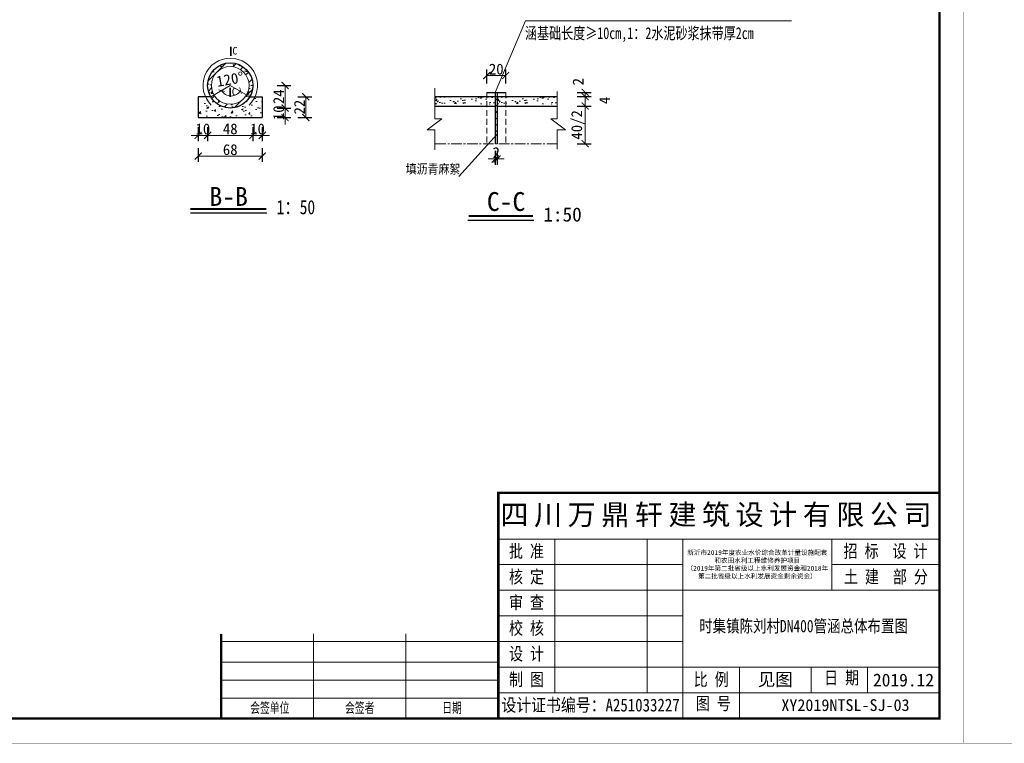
# Model space of a CAD drawing. Extents: x 36231 to 595326, y 3059 to 3871788.
# Tile 61 of 143: x 585222 to 585431, y 3864446 to 3864600. Entities that reach past the tile are written whole.
import ezdxf
from ezdxf.enums import TextEntityAlignment as Align

# ---------------------------------------------------------------- set-up
doc = ezdxf.new("R2010")
doc.units = 0
doc.header["$PDMODE"] = 32
doc.header["$PDSIZE"] = 0.2
doc.linetypes.add('CENTER2', pattern=[1.125, 0.75, -0.125, 0.125, -0.125])
doc.linetypes.add('HIDDEN', pattern=[0.375, 0.25, -0.125])
doc.layers.get('0').update_dxf_attribs({"linetype": 'CONTINUOUS'})
doc.layers.get('Defpoints').update_dxf_attribs({"linetype": 'CONTINUOUS'})
for name, color, linetype, lineweight in [('0.09标注线', 3, 'CONTINUOUS', 9), ('0.13填充', 8, 'CONTINUOUS', 9), ('0.13文字', 3, 'CONTINUOUS', 13), ('0.30粗蓝', 4, 'CONTINUOUS', 30), ('中心线', 1, 'CENTER2', 20), ('图框１', 5, 'CONTINUOUS', 60), ('文字', 7, 'CONTINUOUS', 15), ('文字层', 7, 'CONTINUOUS', 15), ('粗线', 7, 'CONTINUOUS', 35), ('细线', 7, 'CONTINUOUS', 15), ('虚线', 251, 'HIDDEN', 15)]:
    doc.layers.add(name, color=color, linetype=linetype, lineweight=lineweight)
doc.layers.add('尺寸线', color=3, linetype='CONTINUOUS')
doc.styles.add('-仿宋_GB2312', font='仿宋_GB2312_0.ttf')
doc.styles.add('LYJFS', font='times.ttf', dxfattribs={"width": 0.7})
doc.styles.add('图框', font='仿宋_GB2312_0.ttf', dxfattribs={"width": 0.8})
doc.dimstyles.new('副本 (2) STANDARD', dxfattribs={"dimscale": 0, "dimtxt": 2.3, "dimasz": 1.5, "dimexe": 1.25, "dimexo": 1.5, "dimgap": 0.2, "dimtad": 1, "dimdec": 1, "dimzin": 0, "dimdsep": 46, "dimtxsty": '-仿宋_GB2312', "dimblk": 'ARCHTICK', "dimcen": 0.09, "dimadec": 0, "dimazin": 0, "dimtfac": 1, "dimtdec": 1, "dimtix": 1, "dimtmove": 2, "dimatfit": 3, "dimfxl": 1.7, "dimfxlon": 1, "dimtolj": 1, "dimtzin": 0, "dimlwd": 9, "dimarcsym": 0})
doc.dimstyles.new('副本 (5) (2) STANDARD', dxfattribs={"dimtxt": 2.3, "dimasz": 1, "dimexe": 1.25, "dimexo": 1.5, "dimgap": 0.2, "dimtad": 1, "dimdec": 0, "dimlfac": 10, "dimzin": 0, "dimdsep": 46, "dimtxsty": '-仿宋_GB2312', "dimblk": 'ARCHTICK', "dimcen": 0.09, "dimadec": 0, "dimazin": 0, "dimtfac": 1, "dimtdec": 0, "dimtix": 1, "dimtmove": 2, "dimatfit": 3, "dimfxl": 1.7, "dimfxlon": 1, "dimtolj": 1, "dimtzin": 0, "dimlwd": 9, "dimlwe": 9, "dimarcsym": 0})
pattern_1 = [(50, (573638.0127, 3867785.623), (3.6436934, -0.3187817), [0.381, -4.191]), (355, (573638.0127, 3867785.623), (-0.7048565, 3.8211329), [0.3048, -3.3528]), (100.451, (573638.3164, 3867785.5963), (2.93885, 3.5023338), [0.3238, -3.5618]), (46.1842, (573638.0127, 3867786.639), (5.4215808, -0.8408466), [0.5715, -6.2865]), (96.6356, (573638.4645, 3867786.569), (4.7480847, 4.9485111), [0.4857, -5.3427]), (351.184, (573638.013, 3867786.639), (4.748092, 4.9485024), [0.4572, -5.0292]), (21, (573638.5207, 3867786.385), (3.0322976, -2.0453104), [0.381, -4.191]), (326, (573638.5207, 3867786.385), (1.2360406, 3.6837593), [0.3048, -3.3528]), (71.4514, (573638.7734, 3867786.2145), (4.2683298, 1.6384572), [0.3238, -3.5618]), (37.5, (573638.0127, 3867785.6229), (0.06177207, 1.69110078), [0, -3.31216, 0, -3.4036, 0, -3.3655]), (7.5, (573638.0127, 3867785.623), (1.33639325, 2.0036115), [0, -1.94056, 0, -3.23596, 0, -1.2827]), (327.5, (573636.8799, 3867785.6229), (2.7118119, -0.11457488), [0, -1.27, 0, -3.9624, 0, -5.2578]), (317.5, (573636.3719, 3867785.623), (2.96258363, 0.5085298), [0, -1.651, 0, -2.63144, 0, -3.7338])]
pattern_2 = [(50, (585310.4084, 3864581.9356), (2.73277, -0.2391), [0.28575, -3.14325]), (355, (585310.4084, 3864581.9356), (-0.52864, 2.86585), [0.2286, -2.5146]), (100.45, (585310.6362, 3864581.9157), (2.20414, 2.62675), [0.24285, -2.67135]), (46.184, (585310.4084, 3864582.6976), (4.0662, -0.6306), [0.4286, -4.7149]), (96.636, (585310.7473, 3864582.645), (3.5611, 3.7114), [0.3643, -4.007]), (351.184, (585310.4084, 3864582.6976), (3.561, 3.7114), [0.3429, -3.7719]), (21, (585310.7894, 3864582.5071), (2.27422, -1.534), [0.28575, -3.14325]), (326, (585310.7894, 3864582.507), (0.927, 2.7628), [0.2286, -2.5146]), (71.451, (585310.979, 3864582.3793), (3.20125, 1.22884), [0.24285, -2.67135]), (37.5, (585310.4084, 3864581.9356), (0.04633, 1.268326), [0, -2.48412, 0, -2.5527, 0, -2.52413]), (7.5, (585310.4084, 3864581.9356), (1.0023, 1.50271), [0, -1.45542, 0, -2.42697, 0, -0.96203]), (327.5, (585309.5588, 3864581.9356), (2.03386, -0.08593), [0, -0.9525, 0, -2.9718, 0, -3.94335]), (317.5, (585309.1778, 3864581.9356), (2.22194, 0.3814), [0, -1.23825, 0, -1.97358, 0, -2.80035])]
pattern_3 = [(50, (585323.5524, 3864581.9356), (2.73277, -0.2391), [0.28575, -3.14325]), (355, (585323.5524, 3864581.9356), (-0.52864, 2.86585), [0.2286, -2.5146]), (100.45, (585323.78, 3864581.9157), (2.20414, 2.62675), [0.24285, -2.67135]), (46.184, (585323.5524, 3864582.6976), (4.0662, -0.6306), [0.4286, -4.7149]), (96.636, (585323.8912, 3864582.645), (3.5611, 3.7114), [0.3643, -4.007]), (351.184, (585323.5524, 3864582.6976), (3.561, 3.7114), [0.3429, -3.7719]), (21, (585323.9334, 3864582.5071), (2.27422, -1.534), [0.28575, -3.14325]), (326, (585323.9334, 3864582.507), (0.927, 2.7628), [0.2286, -2.5146]), (71.451, (585324.123, 3864582.3793), (3.20125, 1.22884), [0.24285, -2.67135]), (37.5, (585323.5524, 3864581.9356), (0.04633, 1.268326), [0, -2.48412, 0, -2.5527, 0, -2.52413]), (7.5, (585323.5524, 3864581.9356), (1.0023, 1.50271), [0, -1.45542, 0, -2.42697, 0, -0.96203]), (327.5, (585322.7028, 3864581.9356), (2.03386, -0.08593), [0, -0.9525, 0, -2.9718, 0, -3.94335]), (317.5, (585322.3218, 3864581.9356), (2.22194, 0.3814), [0, -1.23825, 0, -1.97358, 0, -2.80035])]

# ---------------------------------------------------------------- blocks, each defined once
blk = doc.blocks.new('eesz')
at = {"layer": '图框１', "color": 7, "const_width": 0.467}
blk.add_lwpolyline([(25244.5, -497.6), (25244.5, -1980.6), (27344.5, -1980.6), (27344.5, -497.6)], close=True, dxfattribs=at)
blk.add_lwpolyline([(25244.5, -497.6), (25244.5, -1980.6), (27344.5, -1980.6), (27344.5, -497.6)], close=True, dxfattribs=at)
at = {"layer": '图框１', "color": 5, "const_width": 0.467}
blk.add_lwpolyline([(25244.5, -497.6), (25244.5, -1980.6), (27344.5, -1980.6), (27344.5, -497.6)], close=True, dxfattribs=at)
at = {"layer": '图框１', "color": 7}
blk.add_lwpolyline([(25322.3, -518.3, 3.11, 3.11, 0), (27318.5, -518.3, 2.59, 2.59, 0), (27318.5, -1954.6, 2.59, 2.59, 0), (25322.3, -1954.6, 2.59, 2.59, 0)], format="xyseb", close=True, dxfattribs=at)
blk.add_lwpolyline([(25322.3, -518.3, 3.11, 3.11, 0), (27318.5, -518.3, 2.59, 2.59, 0), (27318.5, -1954.6, 2.59, 2.59, 0), (25322.3, -1954.6, 2.59, 2.59, 0)], format="xyseb", close=True, dxfattribs=at)
at = {"layer": '图框１', "color": 5}
blk.add_lwpolyline([(25322.3, -518.3, 3.11, 3.11, 0), (27318.5, -518.3, 2.59, 2.59, 0), (27318.5, -1954.6, 2.59, 2.59, 0), (25322.3, -1954.6, 2.59, 2.59, 0)], format="xyseb", close=True, dxfattribs=at)
at = {"layer": '细线', "color": 7}
for p, q in [((26850.3, -1715.1), (27318.5, -1715.1)), ((26850.3, -1764.1), (27318.5, -1764.1)), ((26910.2, -1764.1), (26910.2, -1927.4)), ((27008.2, -1764.1), (27008.2, -1927.4)), ((27046.3, -1764.1), (27046.3, -1954.6)), ((27204.2, -1764.1), (27204.2, -1818.5)), ((26850.3, -1791.3), (27046.3, -1791.3)), ((27204.2, -1791.3), (27318.5, -1791.3)), ((26850.3, -1818.5), (27318.5, -1818.5)), ((26850.3, -1845.7), (27046.3, -1845.7)), ((26654.3, -1864.8), (26654.3, -1954.6)), ((26752.3, -1864.8), (26752.3, -1954.6)), ((26556.3, -1873), (26850.3, -1873)), ((26850.3, -1873), (27046.3, -1873)), ((26556.3, -1894.7), (26850.3, -1894.7)), ((26850.3, -1900.2), (27318.5, -1900.2)), ((27106.2, -1900.2), (27106.2, -1954.6)), ((27182.4, -1900.2), (27182.4, -1927.4)), ((27242.3, -1900.2), (27242.3, -1927.4)), ((26556.3, -1913.8), (26850.3, -1913.8)), ((26556.3, -1932.9), (26850.3, -1932.9)), ((26850.3, -1927.4), (27318.5, -1927.4))]:
    blk.add_line(p, q, dxfattribs=at)
at = {"layer": '细线', "color": 7, "const_width": 2.72}
for points in [[(27318.5, -1715.1), (26850.3, -1715.1), (26850.3, -1954.6)], [(26556.3, -1864.8), (26556.3, -1954.6)]]:
    blk.add_lwpolyline(points, dxfattribs=at)
at = {"layer": '文字', "color": 7, "line_spacing_factor": 0.5, "style": '-仿宋_GB2312'}
for s, insert, char_height, width, attachment_point in [('{\\fSimSun|b0|i0|c134|p2;\\T1.2;\\C256;四川万鼎轩建筑设计有限公司}', (27084.4, -1739.6), 21.778, 468.222, 5), ('{\\W0.8;批 准}', (26880.3, -1777.7), 13.611, 59.889, 5), ('{\\W0.8;招 标  设 计}', (27261.3, -1777.7), 13.611, 114.153, 5), ('{\\W0.8;核 定}', (26880.3, -1804.9), 13.611, 59.889, 5), ('{\\W0.8;土 建  部 分}', (27261.7, -1804.9), 13.611, 114.902, 5), ('{\\W0.8;审 查}', (26880.3, -1832.1), 13.611, 59.889, 5), ('{\\W0.8;校 核}', (26880.3, -1859.4), 13.611, 59.889, 5), ('{\\W0.8;设 计}', (26880.3, -1886.6), 13.611, 59.889, 5), ('{\\W0.8;制 图}', (26880.3, -1913.8), 13.611, 59.889, 5), ('{\\W0.8;比 例}', (27076.3, -1913.8), 13.611, 59.889, 5), ('见图', (27144.3, -1913.8), 13.61, 76.222, 5), ('{\\W0.8;日 期}', (27196.2, -1904.4), 13.611, 54.508, 1), ('2019.12', (27280.4, -1913.8), 13.61, 76.222, 5), ('{\\W0.85;设计证书编号：A251033227}', (26948.3, -1941), 13.611, 196, 5), ('{\\W0.8;图 号}', (27060.1, -1931.7), 13.611, 54.508, 1), ('{\\W0.7; 会签单位}', (26605.3, -1943.7), 10.889, 98, 5), ('{\\W0.7;会签者}', (26703.3, -1943.7), 10.889, 98, 5), ('{\\W0.7;日期}', (26801.3, -1943.7), 10.89, 98, 5)]:
    blk.add_mtext(s, dxfattribs=dict(at, insert=insert, char_height=char_height, width=width, attachment_point=attachment_point))
at = {"layer": '文字', "color": 7, "insert": (27125.3, -1791.3), "char_height": 5, "width": 157.889, "attachment_point": 5, "style": '-仿宋_GB2312'}
blk.add_mtext('新沂市2019年度农业水价综合改革计量设施配套\\P和农田水利工程维修养护项目\\P（2019年第二批省级以上水利发展资金和2018年\\P第二批省级以上水利发展资金剩余资金）', dxfattribs=at)
blk = doc.blocks.new('_ARCHTICK')
at = {"color": 0, "linetype": 'ByBlock', "const_width": 0.15}
blk.add_lwpolyline([(-0.5, -0.5), (0.5, 0.5)], dxfattribs=at)
blk = doc.blocks.new('*D1603')
at = {"layer": '0.09标注线', "color": 0, "lineweight": 9}
blk.add_arc((585267.06, 3864585.97), 2.31, 210, 330, dxfattribs=at)
at = {"layer": 'Defpoints', "color": 0, "lineweight": 13}
for p in [(585267.06, 3864585.97), (585267.06, 3864585.97), (585262.91, 3864583.57), (585267.85, 3864583.79), (585271.22, 3864583.57)]:
    blk.add_point(p, dxfattribs=at)
at = {"layer": '0.09标注线', "color": 0, "lineweight": 9}
for p, rotation in [((585265.06, 3864584.81), 119.999999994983), ((585269.07, 3864584.81), 60.00000000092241)]:
    blk.add_blockref('_ARCHTICK', p, dxfattribs=dict(at, rotation=rotation))
at = {"layer": '0.09标注线', "color": 0, "lineweight": 13, "insert": (585266.85, 3864587.21), "char_height": 2.3, "attachment_point": 5, "rotation": 9.8892, "style": '-仿宋_GB2312'}
blk.add_mtext('\\A1;120°', dxfattribs=at)
blk = doc.blocks.new('*D1609')
at = {"layer": '0.09标注线', "color": 0, "lineweight": -2}
for p, q in [((585276.82, 3864581.11), (585279.77, 3864581.11)), ((585276.82, 3864579.11), (585279.77, 3864579.11))]:
    blk.add_line(p, q, dxfattribs=at)
at = {"layer": '0.09标注线', "color": 0, "lineweight": 9}
for p, q in [((585278.52, 3864581.11), (585278.52, 3864582.61)), ((585278.52, 3864579.11), (585278.52, 3864581.11)), ((585278.52, 3864579.11), (585278.52, 3864577.61))]:
    blk.add_line(p, q, dxfattribs=at)
at = {"layer": 'Defpoints', "color": 0, "lineweight": 13}
for p in [(585266.89, 3864581.11), (585278.52, 3864581.11), (585273.69, 3864579.11)]:
    blk.add_point(p, dxfattribs=at)
at = {"layer": '0.09标注线', "color": 0, "lineweight": 9, "xscale": 1.5, "yscale": 1.5, "zscale": 1.5}
for p, rotation in [((585278.52, 3864581.11), 270), ((585278.52, 3864579.11), 90)]:
    blk.add_blockref('_ARCHTICK', p, dxfattribs=dict(at, rotation=rotation))
at = {"layer": '0.09标注线', "color": 0, "lineweight": 13, "insert": (585277.17, 3864580.11), "char_height": 2.3, "attachment_point": 5, "rotation": 90, "style": '-仿宋_GB2312'}
blk.add_mtext('\\A1;10', dxfattribs=at)
blk = doc.blocks.new('*D1610')
at = {"layer": '0.09标注线', "color": 0, "lineweight": -2}
for p, q in [((585276.82, 3864585.91), (585279.77, 3864585.91)), ((585276.82, 3864581.11), (585279.77, 3864581.11))]:
    blk.add_line(p, q, dxfattribs=at)
at = {"layer": '0.09标注线', "color": 0, "lineweight": 9}
blk.add_line((585278.52, 3864581.11), (585278.52, 3864585.91), dxfattribs=at)
at = {"layer": 'Defpoints', "color": 0, "lineweight": 13}
for p in [(585266.89, 3864585.91), (585278.52, 3864585.91), (585266.89, 3864581.11)]:
    blk.add_point(p, dxfattribs=at)
at = {"layer": '0.09标注线', "color": 0, "lineweight": 9, "xscale": 1.5, "yscale": 1.5, "zscale": 1.5}
for p, rotation in [((585278.52, 3864585.91), 90), ((585278.52, 3864581.11), 270)]:
    blk.add_blockref('_ARCHTICK', p, dxfattribs=dict(at, rotation=rotation))
at = {"layer": '0.09标注线', "color": 0, "lineweight": 13, "insert": (585277.17, 3864583.51), "char_height": 2.3, "attachment_point": 5, "rotation": 90, "style": '-仿宋_GB2312'}
blk.add_mtext('\\A1;24', dxfattribs=at)
blk = doc.blocks.new('*D1611')
at = {"layer": '0.09标注线', "color": 0, "lineweight": -2}
for p, q in [((585260.09, 3864577.02), (585260.09, 3864574.07)), ((585262.09, 3864577.02), (585262.09, 3864574.07))]:
    blk.add_line(p, q, dxfattribs=at)
at = {"layer": '0.09标注线', "color": 0, "lineweight": 9}
for p, q in [((585260.09, 3864575.32), (585258.59, 3864575.32)), ((585260.09, 3864575.32), (585262.09, 3864575.32)), ((585262.09, 3864575.32), (585263.59, 3864575.32))]:
    blk.add_line(p, q, dxfattribs=at)
at = {"layer": 'Defpoints', "color": 0, "lineweight": 13}
for p in [(585262.09, 3864585.91), (585260.09, 3864579.11), (585262.09, 3864575.32)]:
    blk.add_point(p, dxfattribs=at)
at = {"layer": '0.09标注线', "color": 0, "lineweight": 9, "xscale": 1.5, "yscale": 1.5, "zscale": 1.5}
blk.add_blockref('_ARCHTICK', (585260.09, 3864575.32), dxfattribs=at)
at = {"layer": '0.09标注线', "color": 0, "lineweight": 9, "xscale": 1.5, "yscale": 1.5, "zscale": 1.5, "rotation": 180}
blk.add_blockref('_ARCHTICK', (585262.09, 3864575.32), dxfattribs=at)
at = {"layer": '0.09标注线', "color": 0, "lineweight": 13, "insert": (585261.09, 3864576.67), "char_height": 2.3, "attachment_point": 5, "style": '-仿宋_GB2312'}
blk.add_mtext('\\A1;10', dxfattribs=at)
blk = doc.blocks.new('*D1612')
at = {"layer": '0.09标注线', "color": 0, "lineweight": -2}
for p, q in [((585262.09, 3864577.02), (585262.09, 3864574.07)), ((585271.69, 3864577.02), (585271.69, 3864574.07))]:
    blk.add_line(p, q, dxfattribs=at)
at = {"layer": '0.09标注线', "color": 0, "lineweight": 9}
blk.add_line((585262.09, 3864575.32), (585271.69, 3864575.32), dxfattribs=at)
at = {"layer": 'Defpoints', "color": 0, "lineweight": 13}
for p in [(585262.09, 3864585.91), (585271.69, 3864585.91), (585271.69, 3864575.32)]:
    blk.add_point(p, dxfattribs=at)
at = {"layer": '0.09标注线', "color": 0, "lineweight": 9, "xscale": 1.5, "yscale": 1.5, "zscale": 1.5, "rotation": 180}
blk.add_blockref('_ARCHTICK', (585262.09, 3864575.32), dxfattribs=at)
at = {"layer": '0.09标注线', "color": 0, "lineweight": 9, "xscale": 1.5, "yscale": 1.5, "zscale": 1.5}
blk.add_blockref('_ARCHTICK', (585271.69, 3864575.32), dxfattribs=at)
at = {"layer": '0.09标注线', "color": 0, "lineweight": 13, "insert": (585266.89, 3864576.67), "char_height": 2.3, "attachment_point": 5, "style": '-仿宋_GB2312'}
blk.add_mtext('\\A1;48', dxfattribs=at)
blk = doc.blocks.new('*D1613')
at = {"layer": '0.09标注线', "color": 0, "lineweight": -2}
for p, q in [((585271.69, 3864577.02), (585271.69, 3864574.07)), ((585273.69, 3864577.02), (585273.69, 3864574.07))]:
    blk.add_line(p, q, dxfattribs=at)
at = {"layer": '0.09标注线', "color": 0, "lineweight": 9}
for p, q in [((585271.69, 3864575.32), (585270.19, 3864575.32)), ((585271.69, 3864575.32), (585273.69, 3864575.32)), ((585273.69, 3864575.32), (585275.19, 3864575.32))]:
    blk.add_line(p, q, dxfattribs=at)
at = {"layer": 'Defpoints', "color": 0, "lineweight": 13}
for p in [(585271.69, 3864585.91), (585273.69, 3864579.11), (585273.69, 3864575.32)]:
    blk.add_point(p, dxfattribs=at)
at = {"layer": '0.09标注线', "color": 0, "lineweight": 9, "xscale": 1.5, "yscale": 1.5, "zscale": 1.5}
blk.add_blockref('_ARCHTICK', (585271.69, 3864575.32), dxfattribs=at)
at = {"layer": '0.09标注线', "color": 0, "lineweight": 9, "xscale": 1.5, "yscale": 1.5, "zscale": 1.5, "rotation": 180}
blk.add_blockref('_ARCHTICK', (585273.69, 3864575.32), dxfattribs=at)
at = {"layer": '0.09标注线', "color": 0, "lineweight": 13, "insert": (585272.69, 3864576.67), "char_height": 2.3, "attachment_point": 5, "style": '-仿宋_GB2312'}
blk.add_mtext('\\A1;10', dxfattribs=at)
blk = doc.blocks.new('*D1614')
at = {"layer": '0.09标注线', "color": 0, "lineweight": -2}
for p, q in [((585260.09, 3864572.62), (585260.09, 3864569.67)), ((585273.69, 3864572.62), (585273.69, 3864569.67))]:
    blk.add_line(p, q, dxfattribs=at)
at = {"layer": '0.09标注线', "color": 0, "lineweight": 9}
blk.add_line((585260.09, 3864570.92), (585273.69, 3864570.92), dxfattribs=at)
at = {"layer": 'Defpoints', "color": 0, "lineweight": 13}
for p in [(585260.09, 3864579.11), (585273.69, 3864579.11), (585273.69, 3864570.92)]:
    blk.add_point(p, dxfattribs=at)
at = {"layer": '0.09标注线', "color": 0, "lineweight": 9, "xscale": 1.5, "yscale": 1.5, "zscale": 1.5, "rotation": 180}
blk.add_blockref('_ARCHTICK', (585260.09, 3864570.92), dxfattribs=at)
at = {"layer": '0.09标注线', "color": 0, "lineweight": 9, "xscale": 1.5, "yscale": 1.5, "zscale": 1.5}
blk.add_blockref('_ARCHTICK', (585273.69, 3864570.92), dxfattribs=at)
at = {"layer": '0.09标注线', "color": 0, "lineweight": 13, "insert": (585266.89, 3864572.27), "char_height": 2.3, "attachment_point": 5, "style": '-仿宋_GB2312'}
blk.add_mtext('\\A1;68', dxfattribs=at)
blk = doc.blocks.new('*D1615')
at = {"layer": '0.09标注线', "color": 0, "lineweight": -2}
for p, q in [((585281.23, 3864583.51), (585284.18, 3864583.51)), ((585281.23, 3864579.11), (585284.18, 3864579.11))]:
    blk.add_line(p, q, dxfattribs=at)
at = {"layer": '0.09标注线', "color": 0, "lineweight": 9}
blk.add_line((585282.93, 3864579.11), (585282.93, 3864583.51), dxfattribs=at)
at = {"layer": 'Defpoints', "color": 0, "lineweight": 13}
for p in [(585273.69, 3864583.51), (585282.93, 3864583.51), (585273.69, 3864579.11)]:
    blk.add_point(p, dxfattribs=at)
at = {"layer": '0.09标注线', "color": 0, "lineweight": 9, "xscale": 1.5, "yscale": 1.5, "zscale": 1.5}
for p, rotation in [((585282.93, 3864583.51), 90), ((585282.93, 3864579.11), 270)]:
    blk.add_blockref('_ARCHTICK', p, dxfattribs=dict(at, rotation=rotation))
at = {"layer": '0.09标注线', "color": 0, "lineweight": 13, "insert": (585281.58, 3864581.31), "char_height": 2.3, "attachment_point": 5, "rotation": 90, "style": '-仿宋_GB2312'}
blk.add_mtext('\\A1;22', dxfattribs=at)
blk = doc.blocks.new('*D1642')
at = {"layer": '0.09标注线', "color": 0, "lineweight": -2}
for p, q in [((585321.35, 3864586.31), (585321.35, 3864589.26)), ((585325.35, 3864586.31), (585325.35, 3864589.26))]:
    blk.add_line(p, q, dxfattribs=at)
at = {"layer": '0.09标注线', "color": 0, "lineweight": 9}
blk.add_line((585321.35, 3864588.01), (585325.35, 3864588.01), dxfattribs=at)
at = {"layer": 'Defpoints', "color": 0, "lineweight": 13}
for p in [(585325.35, 3864588.01), (585321.35, 3864583.94), (585325.35, 3864584.44)]:
    blk.add_point(p, dxfattribs=at)
at = {"layer": '0.09标注线', "color": 0, "lineweight": 9, "xscale": 1.5, "yscale": 1.5, "zscale": 1.5, "rotation": 180}
blk.add_blockref('_ARCHTICK', (585321.35, 3864588.01), dxfattribs=at)
at = {"layer": '0.09标注线', "color": 0, "lineweight": 9, "xscale": 1.5, "yscale": 1.5, "zscale": 1.5}
blk.add_blockref('_ARCHTICK', (585325.35, 3864588.01), dxfattribs=at)
at = {"layer": '0.09标注线', "color": 0, "lineweight": 13, "insert": (585323.35, 3864589.36), "char_height": 2.3, "attachment_point": 5, "style": '-仿宋_GB2312'}
blk.add_mtext('\\A1;20', dxfattribs=at)
blk = doc.blocks.new('*D1616')
at = {"layer": '0.09标注线', "color": 0, "lineweight": -2}
for p, q in [((585323.15, 3864572.01), (585323.15, 3864569.06)), ((585323.55, 3864572.01), (585323.55, 3864569.06))]:
    blk.add_line(p, q, dxfattribs=at)
at = {"layer": '0.09标注线', "color": 0, "lineweight": 9}
for p, q in [((585323.15, 3864570.31), (585321.65, 3864570.31)), ((585323.15, 3864570.31), (585323.55, 3864570.31)), ((585323.55, 3864570.31), (585325.05, 3864570.31))]:
    blk.add_line(p, q, dxfattribs=at)
at = {"layer": 'Defpoints', "color": 0, "lineweight": 13}
for p in [(585323.15, 3864573.94), (585323.55, 3864573.94), (585323.55, 3864570.31)]:
    blk.add_point(p, dxfattribs=at)
at = {"layer": '0.09标注线', "color": 0, "lineweight": 9, "xscale": 1.5, "yscale": 1.5, "zscale": 1.5}
blk.add_blockref('_ARCHTICK', (585323.15, 3864570.31), dxfattribs=at)
at = {"layer": '0.09标注线', "color": 0, "lineweight": 9, "xscale": 1.5, "yscale": 1.5, "zscale": 1.5, "rotation": 180}
blk.add_blockref('_ARCHTICK', (585323.55, 3864570.31), dxfattribs=at)
at = {"layer": '0.09标注线', "color": 0, "lineweight": 13, "insert": (585323.35, 3864571.66), "char_height": 2.3, "attachment_point": 5, "style": '-仿宋_GB2312'}
blk.add_mtext('\\A1;2', dxfattribs=at)
blk = doc.blocks.new('*D1643')
at = {"layer": '0.09标注线', "color": 0, "lineweight": -2}
for p, q in [((585340.52, 3864583.54), (585343.47, 3864583.54)), ((585340.52, 3864581.54), (585343.47, 3864581.54))]:
    blk.add_line(p, q, dxfattribs=at)
at = {"layer": '0.09标注线', "color": 0, "lineweight": 9}
blk.add_line((585342.22, 3864583.54), (585342.22, 3864581.54), dxfattribs=at)
at = {"layer": 'Defpoints', "color": 0, "lineweight": 13}
for p in [(585336.3, 3864583.54), (585336.3, 3864581.54), (585342.22, 3864581.54)]:
    blk.add_point(p, dxfattribs=at)
at = {"layer": '0.09标注线', "color": 0, "lineweight": 9, "xscale": 1.5, "yscale": 1.5, "zscale": 1.5}
for p, rotation in [((585342.22, 3864583.54), 90), ((585342.22, 3864581.54), 270)]:
    blk.add_blockref('_ARCHTICK', p, dxfattribs=dict(at, rotation=rotation))
at = {"layer": '0.09标注线', "color": 0, "lineweight": 13, "insert": (585346.35, 3864582.72), "char_height": 2.3, "attachment_point": 5, "rotation": 90, "style": '-仿宋_GB2312'}
blk.add_mtext('\\A1;4', dxfattribs=at)
blk = doc.blocks.new('*D1644')
at = {"layer": '0.09标注线', "color": 0, "lineweight": -2}
for p, q in [((585340.52, 3864581.54), (585343.47, 3864581.54)), ((585340.52, 3864573.54), (585343.47, 3864573.54))]:
    blk.add_line(p, q, dxfattribs=at)
at = {"layer": '0.09标注线', "color": 0, "lineweight": 9}
blk.add_line((585342.22, 3864581.54), (585342.22, 3864573.54), dxfattribs=at)
at = {"layer": 'Defpoints', "color": 0, "lineweight": 13}
for p in [(585336.3, 3864581.54), (585336.3, 3864573.54), (585342.22, 3864573.54)]:
    blk.add_point(p, dxfattribs=at)
at = {"layer": '0.09标注线', "color": 0, "lineweight": 9, "xscale": 1.5, "yscale": 1.5, "zscale": 1.5}
for p, rotation in [((585342.22, 3864581.54), 90), ((585342.22, 3864573.54), 270)]:
    blk.add_blockref('_ARCHTICK', p, dxfattribs=dict(at, rotation=rotation))
at = {"layer": '0.09标注线', "color": 0, "lineweight": 13, "insert": (585340.7, 3864577.54), "char_height": 2.3, "attachment_point": 5, "rotation": 90, "style": '-仿宋_GB2312'}
blk.add_mtext('\\A1;40/2', dxfattribs=at)
blk = doc.blocks.new('*D1645')
at = {"layer": '0.09标注线', "color": 0, "lineweight": -2}
for p, q in [((585340.52, 3864584.44), (585343.47, 3864584.44)), ((585340.52, 3864583.54), (585343.47, 3864583.54))]:
    blk.add_line(p, q, dxfattribs=at)
at = {"layer": '0.09标注线', "color": 0, "lineweight": 9}
blk.add_line((585342.22, 3864584.44), (585342.22, 3864583.54), dxfattribs=at)
at = {"layer": 'Defpoints', "color": 0, "lineweight": 13}
for p in [(585325.35, 3864584.44), (585325.35, 3864583.54), (585342.22, 3864583.54)]:
    blk.add_point(p, dxfattribs=at)
at = {"layer": '0.09标注线', "color": 0, "lineweight": 9, "xscale": 1.5, "yscale": 1.5, "zscale": 1.5}
for p, rotation in [((585342.22, 3864584.44), 90), ((585342.22, 3864583.54), 270)]:
    blk.add_blockref('_ARCHTICK', p, dxfattribs=dict(at, rotation=rotation))
at = {"layer": '0.09标注线', "color": 0, "lineweight": 13, "insert": (585340.72, 3864586.71), "char_height": 2.3, "attachment_point": 5, "rotation": 90, "style": '-仿宋_GB2312'}
blk.add_mtext('\\A1;2', dxfattribs=at)

msp = doc.modelspace()

# ---------------------------------------------------------------- hatches: boundary and pattern name
at = {"lineweight": 13}
h = msp.add_hatch(dxfattribs=at)
h.set_pattern_fill('AR-CONC', color=3, scale=0.015, style=0)
h.set_pattern_definition(pattern_2)
h.paths.add_polyline_path([(585310.41, 3864583.54), (585310.41, 3864581.94), (585321.35, 3864581.94), (585321.35, 3864583.54)])
h = msp.add_hatch(dxfattribs=at)
h.set_pattern_fill('AR-CONC', color=3, scale=0.015, style=0)
h.set_pattern_definition(pattern_2)
h.paths.add_polyline_path([(585321.35, 3864583.54), (585321.35, 3864581.94), (585323.15, 3864581.94), (585323.15, 3864583.54)])
h = msp.add_hatch(dxfattribs=at)
h.set_pattern_fill('AR-CONC', color=3, scale=0.015, style=0)
h.set_pattern_definition(pattern_3)
h.paths.add_polyline_path([(585325.35, 3864581.94), (585325.35, 3864583.54), (585323.55, 3864583.54), (585323.55, 3864581.94)])
h = msp.add_hatch(dxfattribs=at)
h.set_pattern_fill('AR-CONC', color=3, scale=0.015, style=0)
h.set_pattern_definition(pattern_3)
h.paths.add_polyline_path([(585325.35, 3864583.54), (585325.35, 3864581.94), (585336.3, 3864581.94), (585336.3, 3864583.54)])
at = {"layer": '0.09标注线', "lineweight": 13}
h = msp.add_hatch(dxfattribs=at)
h.set_pattern_fill('AR-CONC', color=256, scale=0.02, style=0)
h.set_pattern_definition(pattern_1)
h.paths.add_polyline_path([(585263.43, 3864583.91), (585262.74, 3864583.51, 0.57735), (585271.05, 3864583.51), (585270.36, 3864583.91, -0.57735)])
h.paths.add_polyline_path([(585270.89, 3864585.91, -0.131652), (585270.36, 3864583.91), (585271.05, 3864583.51, 0.131652), (585271.69, 3864585.91, 1), (585262.09, 3864585.91, 0.131652), (585262.74, 3864583.51), (585263.43, 3864583.91, -0.131652), (585262.89, 3864585.91, -1)])
h = msp.add_hatch(dxfattribs=at)
h.set_pattern_fill('ANSI31', color=256, scale=0.5, style=0)
h.set_pattern_definition([(45, (853.3087, 1717.7227), (-1.12253201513, 1.12253201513), [])])
h.paths.add_polyline_path([(585271.05, 3864583.51), (585270.36, 3864583.91, -0.57735), (585263.43, 3864583.91), (585262.74, 3864583.51, 0.57735)])
h.paths.add_polyline_path([(585262.74, 3864583.51), (585263.43, 3864583.91, -0.131652), (585262.89, 3864585.91, -1), (585270.89, 3864585.91, -0.131652), (585270.36, 3864583.91), (585271.05, 3864583.51, 0.131652), (585271.69, 3864585.91, 1), (585262.09, 3864585.91, 0.131652)])
h = msp.add_hatch(dxfattribs=at)
h.set_pattern_fill('AR-CONC', color=256, scale=0.02, style=0)
h.set_pattern_definition(pattern_1)
h.paths.add_polyline_path([(585262.74, 3864583.51), (585260.09, 3864583.51), (585260.09, 3864579.11), (585273.69, 3864579.11), (585273.69, 3864583.51), (585272.15, 3864583.51, -0.093892), (585270.91, 3864581.76, 0.093892), (585272.15, 3864583.51), (585271.05, 3864583.51, -0.57735)])
at = {"layer": '0.13填充'}
h = msp.add_hatch(dxfattribs=at)
h.set_pattern_fill('ANSI31', scale=0.3, style=0)
h.set_pattern_definition([(45, (585323.1524, 3864571.9356), (-0.67352, 0.67352), [])])
h.paths.add_polyline_path([(585323.15, 3864575.91), (585323.55, 3864575.91), (585323.55, 3864583.94), (585323.15, 3864583.94)])

# ---------------------------------------------------------------- linework, layer by layer
at = {"color": 7}
for p, q in [((585321.35, 3864584.44), (585325.35, 3864584.44)), ((585323.15, 3864584.44), (585323.15, 3864573.54)), ((585323.55, 3864584.44), (585323.55, 3864573.54)), ((585274.64, 3864558.78), (585258.42, 3864558.78)), ((585317.35, 3864557.29), (585331.33, 3864557.3))]:
    msp.add_line(p, q, dxfattribs=at)
at = {"color": 7, "const_width": 0.461}
for points in [[(585274.52, 3864559.68), (585258.42, 3864559.68)], [(585317.49, 3864558.21), (585331.15, 3864558.21)]]:
    msp.add_lwpolyline(points, dxfattribs=at)
at = {"layer": '0.09标注线', "color": 7}
for q in [(585323.15, 3864584.44), (585386.01, 3864599.64)]:
    msp.add_line((585329.58, 3864599.64), q, dxfattribs=at)
at = {"layer": '0.09标注线'}
for q in [(585262.74, 3864583.51), (585271.05, 3864583.51)]:
    msp.add_line((585266.89, 3864585.91), q, dxfattribs=at)
at = {"layer": '0.09标注线', "color": 0, "lineweight": 30}
for p, q in [((585260.09, 3864583.51), (585260.09, 3864579.11)), ((585262.74, 3864583.51), (585260.09, 3864583.51)), ((585271.05, 3864583.51), (585273.69, 3864583.51)), ((585273.69, 3864583.51), (585273.69, 3864579.11)), ((585260.09, 3864579.11), (585273.69, 3864579.11))]:
    msp.add_line(p, q, dxfattribs=at)
msp.add_circle((585266.89, 3864585.91), 4.8, dxfattribs=at)
at = {"layer": '0.09标注线', "color": 0, "lineweight": 13}
msp.add_circle((585266.89, 3864585.91), 4, dxfattribs=at)
msp.add_arc((585266.89, 3864585.91), 5.78, 314.0039, 225.9961, dxfattribs=at)
at = {"layer": '0.30粗蓝', "color": 7, "ltscale": 80}
for p, q in [((585310.34, 3864583.54), (585323.15, 3864583.54)), ((585323.15, 3864583.54), (585336.3, 3864583.54)), ((585310.41, 3864581.54), (585323.15, 3864581.54)), ((585323.55, 3864581.54), (585336.3, 3864581.54))]:
    msp.add_line(p, q, dxfattribs=at)
at = {"layer": '中心线', "color": 1, "lineweight": 15, "ltscale": 3}
msp.add_line((585336.3, 3864573.54), (585310.34, 3864573.54), dxfattribs=at)
at = {"layer": '尺寸线', "color": 7, "lineweight": 9}
msp.add_line((585315.39, 3864566.6), (585323.55, 3864575.56), dxfattribs=at)
at = {"layer": '粗线', "color": 7}
for p, q in [((585267, 3864594.11), (585267, 3864592.16)), ((585266.88, 3864585.41), (585266.88, 3864583.46))]:
    msp.add_line(p, q, dxfattribs=at)
at = {"layer": '细线', "color": 7, "lineweight": 9}
for p, q in [((585310.34, 3864585.34), (585310.34, 3864578.8)), ((585336.3, 3864584.65), (585336.3, 3864578.8)), ((585308.68, 3864576.46), (585311.77, 3864578.8)), ((585310.34, 3864578.8), (585311.77, 3864578.8)), ((585336.3, 3864578.8), (585334.94, 3864578.8)), ((585338.02, 3864576.46), (585334.94, 3864578.8)), ((585310.34, 3864576.46), (585308.68, 3864576.46)), ((585310.34, 3864576.46), (585310.34, 3864572.27)), ((585336.3, 3864576.46), (585336.3, 3864572.42)), ((585336.3, 3864576.46), (585338.02, 3864576.46))]:
    msp.add_line(p, q, dxfattribs=at)
at = {"layer": '虚线', "color": 7, "lineweight": 15, "ltscale": 5}
for p, q in [((585321.35, 3864584.44), (585321.35, 3864573.54)), ((585325.35, 3864584.44), (585325.35, 3864573.54))]:
    msp.add_line(p, q, dxfattribs=at)

# ---------------------------------------------------------------- block references
at = {"layer": '文字层', "xscale": 0.1999999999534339, "yscale": 0.2000000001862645, "zscale": 0.2}
for p in [(579953.71, 3864842.5), (580373.71, 3864842.5)]:
    msp.add_blockref('eesz', p, dxfattribs=at)

# ---------------------------------------------------------------- texts
at = {"color": 7, "style": '-仿宋_GB2312'}
msp.add_text('B-B', height=4, dxfattribs=at).set_placement((585266.56, 3864562.36), align=Align.MIDDLE)
at = {"color": 7, "style": '-仿宋_GB2312', "width": 0.8}
msp.add_text('1：50', height=3, dxfattribs=at).set_placement((585280.82, 3864560.06), align=Align.MIDDLE)
at = {"color": 7, "style": '图框', "width": 0.8}
msp.add_text(' 时集镇陈刘村DN400管涵总体布置图', height=2.6211, dxfattribs=at).set_placement((585364.98, 3864469.9))
at = {"layer": '0.09标注线', "color": 7, "style": '-仿宋_GB2312', "width": 0.75}
msp.add_text('涵基础长度≥10cm,1：2水泥砂浆抹带厚2cm', height=2.5, dxfattribs=at).set_placement((585329.45, 3864595.75))
at = {"layer": '0.13文字', "color": 7, "style": '-仿宋_GB2312'}
msp.add_text('C-C', height=4, dxfattribs=at).set_placement((585321.36, 3864559.28))
at = {"layer": '0.13文字', "color": 0, "linetype": 'Continuous', "lineweight": 13, "insert": (585383.86, 3864455.69), "char_height": 2.5, "width": 66.6611, "attachment_point": 1, "style": 'LYJFS'}
msp.add_mtext('{\\fFangSong_GB2312|b0|i0|c134|p49;\\W1;XY2019NTSL-SJ-03}', dxfattribs=at)
at = {"layer": '尺寸线', "color": 7, "lineweight": 9, "style": '-仿宋_GB2312', "width": 0.85}
msp.add_text('填沥青麻絮', height=2, dxfattribs=at).set_placement((585315.73, 3864567.19), align=Align.RIGHT)
at = {"layer": '文字', "color": 7, "char_height": 1.6, "width": 12.3785, "attachment_point": 1, "style": '-仿宋_GB2312'}
for insert in [(585267.34, 3864594.07), (585267.22, 3864585.38)]:
    msp.add_mtext('C', dxfattribs=dict(at, insert=insert))
at = {"layer": '粗线', "color": 7, "insert": (585333.33, 3864560.03), "char_height": 3, "width": 13.4287, "attachment_point": 1, "style": '-仿宋_GB2312'}
msp.add_mtext('1:50', dxfattribs=at)

# ---------------------------------------------------------------- dimensions: what is measured, and where the dimension line sits
at = {"layer": '0.09标注线', "color": 3, "lineweight": 13}
for base, p1, p2, override, picture, middle in [((585325.35, 3864588.01), (585321.35, 3864583.94), (585325.35, 3864584.44), {"dimscale": 1, "dimtxt": 2.3, "dimdec": 0, "dimlfac": 5}, '*D1642', (585323.35, 3864589.36)), ((585262.09, 3864575.32), (585260.09, 3864579.11), (585262.09, 3864585.91), {"dimscale": 1, "dimdec": 0, "dimlfac": 5}, '*D1611', (585261.09, 3864576.67)), ((585271.69, 3864575.32), (585262.09, 3864585.91), (585271.69, 3864585.91), {"dimscale": 1, "dimdec": 0, "dimlfac": 5}, '*D1612', (585266.89, 3864576.67)), ((585273.69, 3864575.32), (585271.69, 3864585.91), (585273.69, 3864579.11), {"dimscale": 1, "dimdec": 0, "dimlfac": 5}, '*D1613', (585272.69, 3864576.67)), ((585273.69, 3864570.92), (585260.09, 3864579.11), (585273.69, 3864579.11), {"dimscale": 1, "dimdec": 0, "dimlfac": 5}, '*D1614', (585266.89, 3864572.27)), ((585323.55, 3864570.31), (585323.15, 3864573.94), (585323.55, 3864573.94), {"dimscale": 1, "dimtxt": 2.3, "dimdec": 0, "dimlfac": 5}, '*D1616', (585323.35, 3864571.66))]:
    dim = msp.add_linear_dim(base=base, p1=p1, p2=p2, dimstyle='副本 (2) STANDARD', override=override, dxfattribs=at)
    dim.commit()
    dim.dimension.update_dxf_attribs({"geometry": picture, "text_midpoint": middle})
at = {"layer": '0.09标注线', "lineweight": 13}
dim = msp.add_angular_dim_2l(base=(585267.85, 3864583.79), line1=((585267.06, 3864585.97), (585262.91, 3864583.57)), line2=((585267.06, 3864585.97), (585271.22, 3864583.57)), dimstyle='副本 (5) (2) STANDARD', dxfattribs=at)
dim.commit()
dim.dimension.update_dxf_attribs({"geometry": '*D1603', "text_midpoint": (585266.85, 3864587.21), "dimtype": 162})
at = {"layer": '0.09标注线', "color": 3, "lineweight": 13}
for base, p1, p2, text, picture, middle in [((585342.22, 3864583.54), (585325.35, 3864584.44), (585325.35, 3864583.54), '2', '*D1645', (585340.72, 3864586.71)), ((585342.22, 3864581.54), (585336.3, 3864583.54), (585336.3, 3864581.54), '4', '*D1643', (585346.35, 3864582.72))]:
    dim = msp.add_linear_dim(base=base, p1=p1, p2=p2, angle=90, text=text, dimstyle='副本 (2) STANDARD', override={"dimscale": 1, "dimtxt": 2.3, "dimdec": 0, "dimlfac": 5}, dxfattribs=at)
    dim.commit()
    dim.dimension.update_dxf_attribs({"geometry": picture, "text_midpoint": middle, "dimtype": 160})
for base, p1, p2, picture, middle in [((585278.52, 3864585.91), (585266.89, 3864581.11), (585266.89, 3864585.91), '*D1610', (585277.17, 3864583.51)), ((585282.93, 3864583.51), (585273.69, 3864579.11), (585273.69, 3864583.51), '*D1615', (585281.58, 3864581.31)), ((585278.52, 3864581.11), (585273.69, 3864579.11), (585266.89, 3864581.11), '*D1609', (585277.17, 3864580.11))]:
    dim = msp.add_linear_dim(base=base, p1=p1, p2=p2, angle=90, dimstyle='副本 (2) STANDARD', override={"dimscale": 1, "dimdec": 0, "dimlfac": 5}, dxfattribs=at)
    dim.commit()
    dim.dimension.update_dxf_attribs({"geometry": picture, "text_midpoint": middle})
dim = msp.add_linear_dim(base=(585342.22, 3864573.54), p1=(585336.3, 3864581.54), p2=(585336.3, 3864573.54), angle=90, text='40/2', dimstyle='副本 (2) STANDARD', override={"dimscale": 1, "dimtxt": 2.3, "dimdec": 0, "dimlfac": 5}, dxfattribs=at)
dim.commit()
dim.dimension.update_dxf_attribs({"geometry": '*D1644', "text_midpoint": (585340.7, 3864577.54)})

doc.saveas('drawing.dxf')
